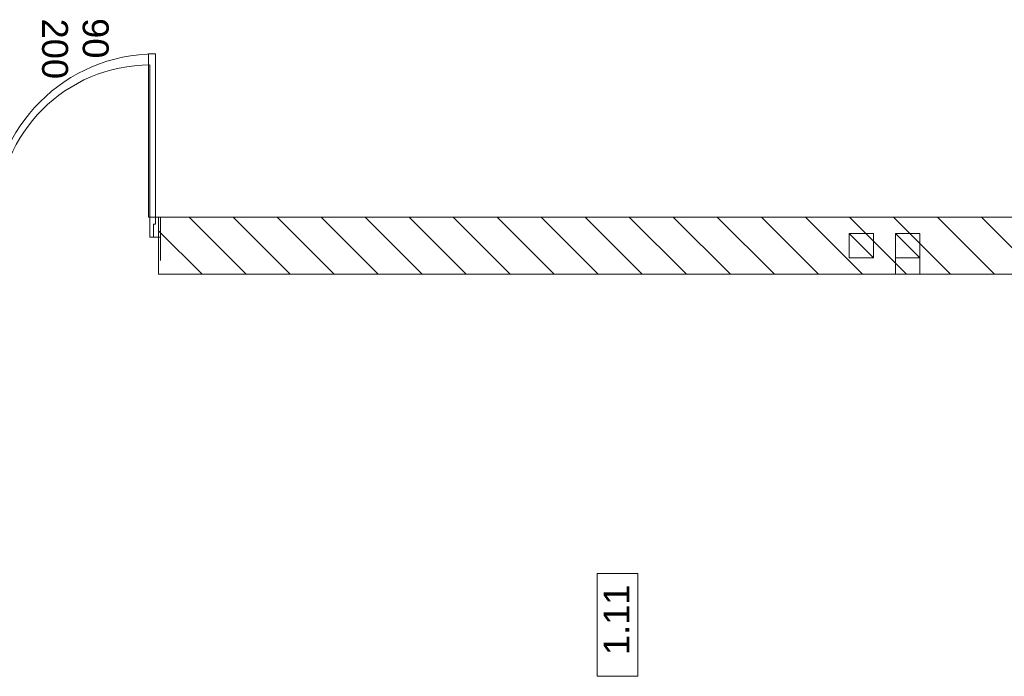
# Model space of a CAD drawing. Header units: millimetres. Extents: x -22245 to 37205, y -49470 to 0.
# Tile 7 of 16: x 5907 to 11600, y -36543 to -32748. Entities that reach past the tile are written whole.
import ezdxf

# ---------------------------------------------------------------- set-up
doc = ezdxf.new("R2010")
doc.units = ezdxf.units.MM
for name, color, linetype, lineweight in [('Nowe_220-A Ściany_Nr_pióra__27', 7, 'Continuous', 9), ('Nowe_830-G Teksty Etykiety_Nr_pióra__6', 7, 'Continuous', 9), ('Nowe_Drzwi ARCHICAD', 7, 'Continuous', 9), ('Nowe_Drzwi ARCHICAD_Nr_pióra__27', 7, 'Continuous', 9), ('Nowe_Drzwi ARCHICAD_Nr_pióra__3', 7, 'Continuous', 9), ('Nowe_Drzwi ARCHICAD_Nr_pióra__6', 7, 'Continuous', 9), ('poziom_2 (1)_6_2D - Ogólne_Nr_pióra__1_Nr_pióra__7', 7, 'Continuous', 9), ('poziom_2 (1)_6_2D - Ogólne_Nr_pióra__7_Nr_pióra__7', 7, 'Continuous', 9), ('poziom_2 (1)_6_Drzwi ArchiCAD_Nr_pióra__27_Nr_pióra__7', 7, 'Continuous', 9), ('poziom_2 (1)_6_Drzwi ArchiCAD_Nr_pióra__81_Nr_pióra__6', 7, 'Continuous', 9), ('poziom_2 (1)_6_Konstrukcja - Ściany zew_Nr_pióra__107_Nr_pióra__12', 7, 'Continuous', 9), ('poziom_2 (1)_6_Konstrukcja - Ściany zew_Nr_pióra__27_Nr_pióra__7', 7, 'Continuous', 9), ('poziom_2 (1)_6_Metryczki pomieszczeń ArchiCADa_Nr_pióra__6_Nr_pióra__5', 7, 'Continuous', 9)]:
    doc.layers.add(name, color=color, linetype=linetype, lineweight=lineweight)
doc.styles.add('GENERATED_STYLE_1', font='arial.ttf')
doc.styles.add('GENERATED_STYLE_3', font='arial.ttf')

# ---------------------------------------------------------------- blocks, each defined once
blk = doc.blocks.new('Drzwi 21')
at = {"layer": 'Nowe_Drzwi ARCHICAD_Nr_pióra__27', "linetype": 'Continuous'}
for p, q in [((-500, 0), (-500, -115)), ((-500, 0), (-500, -115)), ((500, 0), (500, -115)), ((500, 0), (500, -115)), ((-500, -115), (-500, -250)), ((500, -115), (500, -250))]:
    blk.add_line(p, q, dxfattribs=at)
at = {"layer": 'Nowe_Drzwi ARCHICAD_Nr_pióra__3', "linetype": 'Continuous'}
blk.add_arc((472, 0), 944, 90, 180, dxfattribs=at)
at = {"layer": 'Nowe_Drzwi ARCHICAD_Nr_pióra__6', "linetype": 'Continuous'}
for p, q in [((432, 0), (432, 944)), ((432, 944), (472, 944)), ((472, 944), (472, 0)), ((-472, 0), (-500, 0)), ((-500, 0), (-500, -115)), ((-472, -40), (-472, 0)), ((472, 0), (432, 0)), ((500, 0), (472, 0)), ((472, 0), (472, -40)), ((500, -115), (500, 0)), ((-460, -40), (-472, -40)), ((-460, -115), (-460, -40)), ((472, -40), (460, -40)), ((460, -40), (460, -115)), ((-500, -115), (-460, -115)), ((460, -115), (500, -115))]:
    blk.add_line(p, q, dxfattribs=at)

msp = doc.modelspace()

# ---------------------------------------------------------------- hatches: boundary and pattern name
at = {"layer": 'poziom_2 (1)_6_Konstrukcja - Ściany zew_Nr_pióra__107_Nr_pióra__12'}
h = msp.add_hatch(dxfattribs=at)
h.set_pattern_fill('BLOCZKI_CERAMICZNE_0006', color=256, angle=270, style=0, pattern_type=2)
h.set_pattern_definition([(135, (37205, -40790), (127.2792, 127.2792), [])])
h.paths.add_polyline_path([(6710, -34220), (19685, -34220), (19685, -33890), (6710, -33890)])

# ---------------------------------------------------------------- linework, layer by layer
at = {"layer": 'Nowe_220-A Ściany_Nr_pióra__27'}
for p, q in [((6720, -33890), (6720, -34005)), ((6720, -34005), (6720, -34140))]:
    msp.add_line(p, q, dxfattribs=at)
at = {"layer": 'poziom_2 (1)_6_2D - Ogólne_Nr_pióra__1_Nr_pióra__7'}
for p, q in [((10970.7, -34086.3), (10970.7, -34220)), ((11110.7, -34086.3), (11110.7, -34220))]:
    msp.add_line(p, q, dxfattribs=at)
at = {"layer": 'poziom_2 (1)_6_2D - Ogólne_Nr_pióra__1_Nr_pióra__7', "flags": 128}
for points in [[(10843.2, -34124.5), (10843.2, -33984.5), (10703.2, -33984.5), (10703.2, -34124.5)], [(11110.7, -34124.5), (11110.7, -33984.5), (10970.7, -33984.5), (10970.7, -34124.5)]]:
    msp.add_lwpolyline(points, close=True, dxfattribs=at)
at = {"layer": 'poziom_2 (1)_6_2D - Ogólne_Nr_pióra__7_Nr_pióra__7'}
for p, q in [((10843.2, -34124.5), (10703.2, -33984.5)), ((11110.7, -34124.5), (10970.7, -33984.5))]:
    msp.add_line(p, q, dxfattribs=at)
at = {"layer": 'poziom_2 (1)_6_Drzwi ArchiCAD_Nr_pióra__27_Nr_pióra__7'}
msp.add_line((6710, -33890), (6710, -34005), dxfattribs=at)
at = {"layer": 'poziom_2 (1)_6_Drzwi ArchiCAD_Nr_pióra__81_Nr_pióra__6'}
for p, q in [((6660, -33890), (6660, -33010)), ((6710, -33890), (6660, -33890)), ((6660, -33890), (6660, -34005)), ((6710, -34005), (6710, -33890)), ((6660, -34005), (6710, -34005))]:
    msp.add_line(p, q, dxfattribs=at)
msp.add_arc((6660, -33890), 880, 90, 180, dxfattribs=at)
at = {"layer": 'poziom_2 (1)_6_Konstrukcja - Ściany zew_Nr_pióra__27_Nr_pióra__7'}
for p, q in [((6710, -33890), (6710, -34005)), ((6710, -34005), (6710, -34220))]:
    msp.add_line(p, q, dxfattribs=at)
at = {"layer": 'poziom_2 (1)_6_Konstrukcja - Ściany zew_Nr_pióra__27_Nr_pióra__7', "flags": 128}
for points in [[(13940, -33890), (6710, -33890)], [(6710, -34220), (13970, -34220)]]:
    msp.add_lwpolyline(points, dxfattribs=at)
at = {"layer": 'poziom_2 (1)_6_Metryczki pomieszczeń ArchiCADa_Nr_pióra__6_Nr_pióra__5'}
for p, q in [((9245.2, -36543.4), (9245.2, -35948.5)), ((9245.2, -35948.5), (9480.9, -35948.5)), ((9480.9, -35948.5), (9480.9, -36543.4)), ((9480.9, -36543.4), (9245.2, -36543.4))]:
    msp.add_line(p, q, dxfattribs=at)

# ---------------------------------------------------------------- block references
at = {"layer": 'Nowe_Drzwi ARCHICAD', "zscale": 1000}
msp.add_blockref('Drzwi 21', (6220, -33890), dxfattribs=at)

# ---------------------------------------------------------------- texts
at = {"layer": 'Nowe_830-G Teksty Etykiety_Nr_pióra__6', "style": 'GENERATED_STYLE_3'}
for s, p in [('200', (6036.1, -32741.8)), ('90', (6271.1, -32739.2))]:
    msp.add_text(s, height=150, rotation=270, dxfattribs=at).set_placement(p)
at = {"layer": 'poziom_2 (1)_6_Metryczki pomieszczeń ArchiCADa_Nr_pióra__6_Nr_pióra__5', "insert": (9282.6, -36420.6), "char_height": 150, "attachment_point": 1, "rotation": 90, "style": 'GENERATED_STYLE_1'}
msp.add_mtext('\\A1;1.11', dxfattribs=at)

doc.saveas('drawing.dxf')
